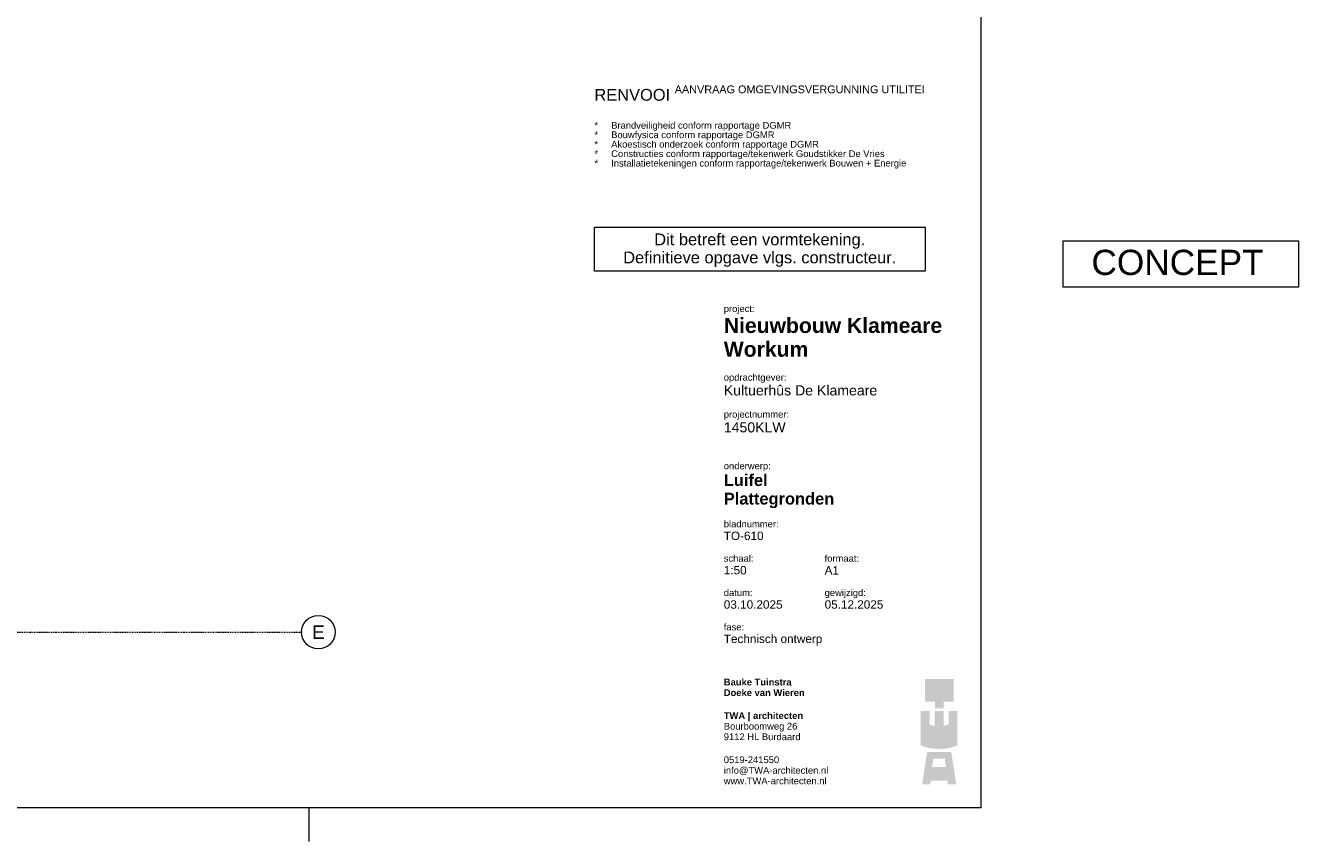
# Model space of a CAD drawing. Extents: x 0 to 46275, y 0 to 29700.
# Tile 16 of 18: x 27337 to 46275, y 0 to 12141. Entities that reach past the tile are written whole.
import ezdxf
from ezdxf.xclip import XClip

# ---------------------------------------------------------------- set-up
doc = ezdxf.new("R2010")
doc.units = 0
doc.header["$MEASUREMENT"] = 0
doc.header["$XCLIPFRAME"] = 0
doc.linetypes.add('Streep-punt fijn', pattern=[625.500011, 313.000011, -156.25, 0, -156.25])
doc.layers.add('0 2D arcering', color=7, linetype='Continuous')
doc.layers.add('ZZ A Stramien', color=7, linetype='Continuous')
doc.styles.add('GENERATED_STYLE_1', font='arial.ttf')
doc.styles.add('GENERATED_STYLE_3', font='arial.ttf')

# ---------------------------------------------------------------- blocks, each defined once
blk = doc.blocks.new('Drawing_2_2', base_point=(7691, -30053))
at = {"layer": 'ZZ A Stramien', "color": 1, "linetype": 'Streep-punt fijn', "lineweight": 0, "ltscale": 0.04}
blk.add_line((3250, 3115), (31444, 3115), dxfattribs=at)
at = {"layer": 'ZZ A Stramien', "color": 1, "linetype": 'Continuous', "lineweight": 0, "ltscale": 0.04}
blk.add_circle((31694, 3115), 250, dxfattribs=at)
at = {"layer": 'ZZ A Stramien', "color": 1, "linetype": 'Streep-punt fijn', "lineweight": 0, "ltscale": 0.04}
blk.add_point((31444, 3115), dxfattribs=at)
blk.add_point((31444, 3115), dxfattribs=at)
blk.add_point((31444, 3115), dxfattribs=at)
at = {"layer": 'ZZ A Stramien', "color": 10, "linetype": 'Continuous', "lineweight": 0, "insert": (31602, 3215), "char_height": 200, "attachment_point": 1, "style": 'GENERATED_STYLE_1'}
blk.add_mtext('\\A1;{\\pql;\\pt0;\\fArial|b0|i0|c0|p0;\\W1.000000;E}', dxfattribs=at)
blk = doc.blocks.new('Drawing_5_5', base_point=(35800, 11288))
at = {"color": 10, "linetype": 'Continuous', "lineweight": 0, "insert": (35800, 11248), "char_height": 175, "attachment_point": 1, "line_spacing_factor": 0.843138, "style": 'GENERATED_STYLE_1'}
blk.add_mtext('\\A1;{\\pql;\\pt250;\\fArial|b0|i0|c0|p0;\\W1.000000;RENVOOI \\fArial|b0|i0|c0|p0;\\W1.000000;\\A1{\\H.66x;\\SAANVRAAG OMGEVINGSVERGUNNING UTILITEIT^  ;}\\P\\pql;\\pt250;\\fArial|b0|i0|c0|p0;\\W1.000000;\\P\\pql;\\pt250;\\fArial|b0|i0|c0|p0;\\H0.571429x;\\W1.000000;*^IBrandveiligheid conform rapportage DGMR\\P\\pql;\\pt250;\\fArial|b0|i0|c0|p0;\\W1.000000;*^IBouwfysica conform rapportage DGMR\\P\\pql;\\pt250;\\fArial|b0|i0|c0|p0;\\W1.000000;*^IAkoestisch onderzoek conform rapportage DGMR\\P\\pql;\\pt250;\\fArial|b0|i0|c0|p0;\\W1.000000;*^IConstructies conform rapportage/tekenwerk Goudstikker De Vries\\P\\pql;\\pt249.59;\\fArial|b0|i0|c0|p0;\\C9;\\W1.000000;*^IInstallatietekeningen conform rapportage/tekenwerk Bouwen + Energie}', dxfattribs=at)
blk = doc.blocks.new('Drawing_6_1', base_point=(41550, 500))
at = {"layer": '0 2D arcering', "linetype": 'Continuous', "lineweight": 0, "true_color": 0xe8b909}
for points in [[(40718, 2420), (40718, 2082), (40865, 2082), (40865, 1984), (40996, 1984), (40996, 2082), (41143, 2082), (41143, 2420)], [(40656, 1943), (40656, 1433), (40657, 1432), (40663, 1429), (40668, 1427), (40674, 1425), (40679, 1422), (40684, 1420), (40690, 1418), (40695, 1416), (40701, 1414), (40706, 1412), (40712, 1410), (40717, 1408), (40723, 1406), (40728, 1405), (40734, 1403), (40739, 1401), (40744, 1400), (40750, 1398), (40755, 1397), (40761, 1396), (40766, 1394), (40772, 1393), (40777, 1392), (40783, 1391), (40789, 1390), (40794, 1389), (40800, 1388), (40805, 1387), (40811, 1386), (40816, 1385), (40822, 1384), (40827, 1384), (40833, 1383), (40839, 1382), (40844, 1382), (40850, 1381), (40855, 1381), (40861, 1380), (40866, 1380), (40872, 1380), (40878, 1379), (40883, 1379), (40889, 1379), (40895, 1379), (40900, 1378), (40906, 1378), (40912, 1378), (40917, 1378), (40923, 1378), (40929, 1378), (40934, 1378), (40940, 1378), (40946, 1378), (40951, 1378), (40957, 1378), (40962, 1379), (40968, 1379), (40974, 1379), (40979, 1379), (40985, 1380), (40991, 1380), (40996, 1380), (41002, 1381), (41007, 1381), (41013, 1382), (41018, 1382), (41024, 1383), (41030, 1384), (41035, 1384), (41041, 1385), (41046, 1386), (41052, 1387), (41057, 1388), (41063, 1389), (41069, 1390), (41074, 1391), (41080, 1392), (41085, 1393), (41091, 1394), (41096, 1396), (41102, 1397), (41107, 1398), (41113, 1400), (41118, 1401), (41124, 1403), (41129, 1405), (41135, 1406), (41140, 1408), (41146, 1410), (41151, 1412), (41157, 1414), (41162, 1416), (41167, 1418), (41173, 1420), (41178, 1422), (41184, 1425), (41189, 1427), (41195, 1429), (41200, 1432), (41201, 1433), (41201, 1943), (41070, 1943), (41070, 1748), (41069, 1747), (41067, 1746), (41066, 1745), (41065, 1744), (41064, 1744), (41062, 1743), (41061, 1742), (41060, 1741), (41058, 1741), (41057, 1740), (41056, 1739), (41054, 1738), (41053, 1738), (41051, 1737), (41050, 1736), (41049, 1736), (41047, 1735), (41046, 1734), (41044, 1734), (41043, 1733), (41041, 1733), (41040, 1732), (41038, 1732), (41037, 1731), (41035, 1730), (41033, 1730), (41032, 1729), (41030, 1729), (41029, 1728), (41027, 1728), (41025, 1728), (41024, 1727), (41022, 1727), (41020, 1726), (41019, 1726), (41017, 1725), (41015, 1725), (41014, 1725), (41012, 1724), (41010, 1724), (41009, 1723), (41007, 1723), (41005, 1723), (41003, 1722), (41002, 1722), (41000, 1722), (40998, 1722), (40995, 1721), (40994, 1723), (40994, 1943), (40863, 1943), (40863, 1723), (40863, 1721), (40859, 1722), (40857, 1722), (40856, 1722), (40854, 1722), (40852, 1723), (40850, 1723), (40849, 1723), (40847, 1724), (40845, 1724), (40844, 1725), (40842, 1725), (40840, 1725), (40838, 1726), (40837, 1726), (40835, 1727), (40834, 1727), (40832, 1728), (40830, 1728), (40829, 1728), (40827, 1729), (40825, 1729), (40824, 1730), (40822, 1730), (40821, 1731), (40819, 1732), (40818, 1732), (40816, 1733), (40815, 1733), (40813, 1734), (40812, 1734), (40810, 1735), (40809, 1736), (40807, 1736), (40806, 1737), (40804, 1738), (40803, 1738), (40802, 1739), (40800, 1740), (40799, 1741), (40798, 1741), (40796, 1742), (40795, 1743), (40794, 1744), (40792, 1744), (40791, 1745), (40790, 1746), (40789, 1747), (40788, 1748), (40787, 1943), (40656, 1943)]]:
    blk.add_hatch(color=40, dxfattribs=at).paths.add_polyline_path(points)
h = blk.add_hatch(color=40, dxfattribs=at)
h.paths.add_polyline_path([(40676, 850), (40794, 850), (40804, 905), (41051, 905), (41060, 850), (41183, 850), (41109, 1334), (40750, 1334)])
h.paths.add_polyline_path([(41029, 1110), (40825, 1110), (40841, 1234), (41014, 1234)], flags=0)
at = {"color": 10, "linetype": 'Continuous', "lineweight": 0, "attachment_point": 1}
for s, insert, char_height, style in [('\\A1;{\\pql;\\fArial|b0|i0|c0|p0;\\W1.000000;project:}', (37725, 7977), 100, 'GENERATED_STYLE_1'), ('\\A1;{\\pql;\\fArial|b1|i0|c0|p0;\\W1.000000;Nieuwbouw Klameare}', (37725, 7791), 225, 'GENERATED_STYLE_3'), ('\\A1;{\\pql;\\fArial|b1|i0|c0|p0;\\W1.000000;Workum}', (37725, 7438), 225, 'GENERATED_STYLE_3'), ('\\A1;{\\pql;\\fArial|b0|i0|c0|p0;\\W1.000000;opdrachtgever:}', (37725, 6956), 100, 'GENERATED_STYLE_1'), ('\\A1;{\\pql;\\fArial|b0|i0|c0|p0;\\W1.000000;Kultuerhûs De Klameare}', (37725, 6787), 150, 'GENERATED_STYLE_1'), ('\\A1;{\\pql;\\fArial|b0|i0|c0|p0;\\W1.000000;projectnummer:}', (37725, 6406), 100, 'GENERATED_STYLE_1'), ('\\A1;{\\pql;\\fArial|b0|i0|c0|p0;\\W1.000000;1450KLW}', (37725, 6237), 150, 'GENERATED_STYLE_1'), ('\\A1;{\\pql;\\fArial|b0|i0|c0|p0;\\W1.000000;onderwerp:}', (37725, 5638), 100, 'GENERATED_STYLE_1'), ('\\A1;{\\pql;\\fArial|b0|i0|c0|p0;\\W1.000000;bladnummer:}', (37725, 4774), 100, 'GENERATED_STYLE_1'), ('\\A1;{\\pql;\\fArial|b0|i0|c0|p0;\\W1.000000;TO-610}', (37725, 4611), 125, 'GENERATED_STYLE_1'), ('\\A1;{\\pql;\\fArial|b0|i0|c0|p0;\\W1.000000;schaal:}', (37725, 4263), 100, 'GENERATED_STYLE_1'), ('\\A1;{\\pql;\\fArial|b0|i0|c0|p0;\\W1.000000;formaat:}', (39225, 4263), 100, 'GENERATED_STYLE_1'), ('\\A1;{\\pql;\\fArial|b0|i0|c0|p0;\\W1.000000;1:50}', (37725, 4100), 125, 'GENERATED_STYLE_1'), ('\\A1;{\\pql;\\fArial|b0|i0|c0|p0;\\W1.000000;datum:}', (37725, 3752), 100, 'GENERATED_STYLE_1'), ('\\A1;{\\pql;\\fArial|b0|i0|c0|p0;\\W1.000000;gewijzigd:}', (39225, 3752), 100, 'GENERATED_STYLE_1'), ('\\A1;{\\pql;\\fArial|b0|i0|c0|p0;\\W1.000000;03.10.2025}', (37725, 3589), 125, 'GENERATED_STYLE_1'), ('\\A1;{\\pql;\\fArial|b0|i0|c0|p0;\\W1.000000;05.12.2025}', (39225, 3589), 125, 'GENERATED_STYLE_1'), ('\\A1;{\\pql;\\fArial|b0|i0|c0|p0;\\W1.000000;fase:}', (37725, 3241), 100, 'GENERATED_STYLE_1'), ('\\A1;{\\pql;\\fArial|b0|i0|c0|p0;\\W1.000000;Technisch ontwerp}', (37725, 3079), 125, 'GENERATED_STYLE_1'), ('\\A1;{\\pql;\\fArial|b0|i0|c0|p0;\\W1.000000; }', (37725, 2882), 125, 'GENERATED_STYLE_1')]:
    blk.add_mtext(s, dxfattribs=dict(at, insert=insert, char_height=char_height, style=style))
at = {"color": 9, "linetype": 'Continuous', "lineweight": 0, "char_height": 175, "attachment_point": 1, "style": 'GENERATED_STYLE_3'}
for s, insert in [('\\A1;{\\pql;\\fArial|b1|i0|c0|p0;\\W1.000000;Luifel}', (37725, 5464)), ('\\A1;{\\pql;\\fArial|b1|i0|c0|p0;\\W1.000000;Plattegronden}', (37725, 5189))]:
    blk.add_mtext(s, dxfattribs=dict(at, insert=insert))
at = {"color": 9, "linetype": 'Continuous', "lineweight": 0, "insert": (37725, 2422), "char_height": 100, "attachment_point": 1, "line_spacing_factor": 0.942996, "style": 'GENERATED_STYLE_3'}
blk.add_mtext('\\A1;{\\pql;\\fArial|b1|i0|c0|p0;\\W1.000000;Bauke Tuinstra\\P\\pql;\\fArial|b1|i0|c0|p0;\\W1.000000;Doeke van Wieren\\P\\pql;\\fArial|b1|i0|c0|p0;\\H1.175000x;\\W1.000000;\\P\\pql;\\pt1195.03;\\fArial|b1|i0|c0|p0;\\H0.851061x;\\W1.000000;TWA | architecten\\P\\pql;\\fArial|b0|i0|c0|p0;\\W1.000000;Bourboomweg 26\\P\\pql;\\fArial|b0|i0|c0|p0;\\W1.000000;9112 HL Burdaard\\P\\pql;\\fArial|b0|i0|c0|p0;\\H1.175004x;\\W1.000000;\\P\\pql;\\fArial|b0|i0|c0|p0;\\H0.851061x;\\W1.000000;0519-241550\\P\\pql;\\fArial|b0|i0|c0|p0;\\W1.000000;info@TWA-architecten.nl\\P\\pql;\\fArial|b0|i0|c0|p0;\\W1.000000;www.TWA-architecten.nl}', dxfattribs=at)

msp = doc.modelspace()

# ---------------------------------------------------------------- linework, layer by layer
at = {"color": 9, "linetype": 'Continuous', "lineweight": 0, "ltscale": 0.02}
msp.add_line((31550, 500), (31550, 0), dxfattribs=at)
at = {"color": 9, "linetype": 'Continuous', "lineweight": 0, "flags": 128}
for points in [[(35800, 9138), (40720, 9138), (40720, 8488), (35800, 8488)], [(42775, 8939), (46275, 8939), (46275, 8250), (42775, 8250)]]:
    msp.add_lwpolyline(points, close=True, dxfattribs=at)

# ---------------------------------------------------------------- block references
at = {"color": 4, "linetype": 'Continuous', "lineweight": 0, "ltscale": 0.02}
ref = msp.add_blockref('Drawing_2_2', (7691, -30053), dxfattribs=at)
XClip(ref).set_block_clipping_path([(2500, 2614.6895347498), (32193.9037158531, 14350)])
ref = msp.add_blockref('Drawing_5_5', (35800, 11288), dxfattribs=at)
XClip(ref).set_block_clipping_path([(35800, 9952.4091644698), (40719.9823447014, 11288.124839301)])
ref = msp.add_blockref('Drawing_6_1', (41550, 500), dxfattribs=at)
XClip(ref).set_block_clipping_path([(37475, 500), (41550, 8250)])

# ---------------------------------------------------------------- texts
at = {"color": 10, "linetype": 'Continuous', "lineweight": 0, "insert": (38260, 8798), "char_height": 175, "attachment_point": 5, "line_spacing_factor": 0.921632, "style": 'GENERATED_STYLE_1'}
msp.add_mtext('\\A1;{\\pqc;\\fArial|b0|i0|c0|p0;\\W1.000000;Dit betreft een vormtekening.\\P\\pqc;\\fArial|b0|i0|c0|p0;\\W1.000000;Definitieve opgave vlgs. constructeur. }', dxfattribs=at)
at = {"color": 10, "linetype": 'Continuous', "lineweight": 0, "style": 'GENERATED_STYLE_1'}
for s, insert, char_height, attachment_point in [('\\A1;{\\pqc;\\fArial|b0|i0|c0|p0;\\W1.000000;CONCEPT}', (44475, 8804), 375, 2), ('\\A1;{\\pql;\\fArial|b0|i0|c0|p0;\\W1.000000;A1}', (39225, 4097), 125, 1)]:
    msp.add_mtext(s, dxfattribs=dict(at, insert=insert, char_height=char_height, attachment_point=attachment_point))

# ---------------------------------------------------------------- next in the draw order: linework, layer by layer
at = {"color": 3, "linetype": 'Continuous', "lineweight": 0, "ltscale": 0.02, "flags": 128}
msp.add_lwpolyline([(500, 29200), (41550, 29200), (41550, 500), (500, 500)], close=True, dxfattribs=at)

doc.saveas('drawing.dxf')
